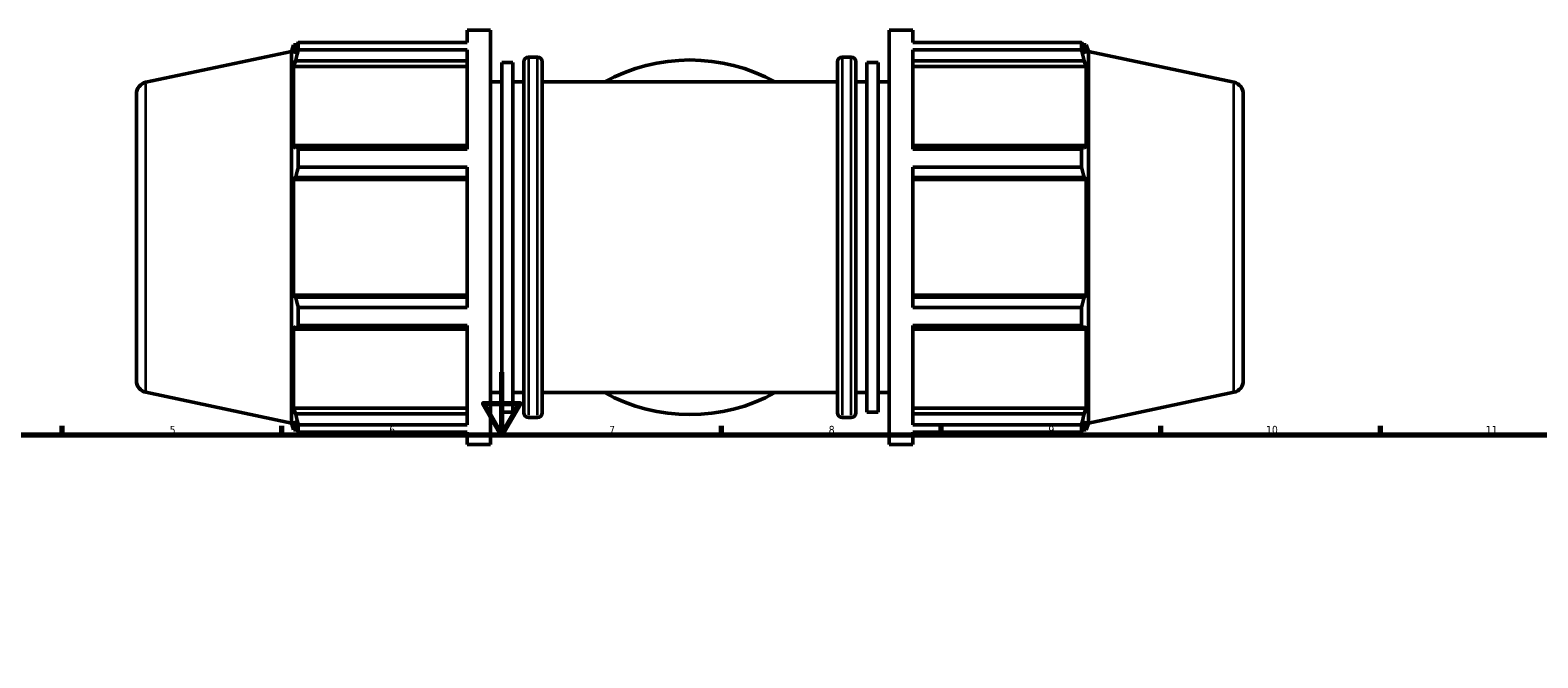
# Model space of a CAD drawing. Header units: millimetres. Extents: x 0 to 1173, y -22 to 1028.
# Tile 5 of 8: x 270 to 751, y 503 to 703. Entities that reach past the tile are written whole.
import ezdxf

# ---------------------------------------------------------------- set-up
doc = ezdxf.new("R2010")
doc.units = ezdxf.units.MM
for name, color, linetype, lineweight in [('Border (ISO)', 7, 'Continuous', 70), ('Visible (ISO)', 7, 'Continuous', 50), ('Visible Narrow (ISO)', 7, 'Continuous', 35)]:
    doc.layers.add(name, color=color, linetype=linetype, lineweight=lineweight)
doc.styles.add('Note Text (ISO)', font='tahoma.ttf')

# ---------------------------------------------------------------- blocks, each defined once
blk = doc.blocks.new('Borders Default Border')
at = {"layer": 'Border (ISO)'}
for p, q in [((280.33, 574), (280.33, 576.9)), ((350.42, 574), (350.42, 576.9)), ((490.58, 574), (490.58, 576.9)), ((560.67, 574), (560.67, 576.9)), ((630.75, 574), (630.75, 576.9)), ((700.83, 574), (700.83, 576.9))]:
    blk.add_line(p, q, dxfattribs=at)
at = {"layer": 'Border (ISO)', "flags": 128}
for points in [[(420.5, 594), (420.5, 574), (414.73, 584), (426.27, 584), (420.5, 574)], [(20, 20), (20, 574), (821, 574), (821, 20), (20, 20)]]:
    blk.add_lwpolyline(points, dxfattribs=at)
at = {"layer": 'Border (ISO)', "color": 232, "true_color": 0xca0064, "char_height": 2.5, "attachment_point": 7, "style": 'Note Text (ISO)'}
for s, insert in [('5', (314.64, 574.35)), ('6', (384.66, 574.35)), ('7', (454.77, 574.4)), ('8', (524.81, 574.34)), ('9', (594.88, 574.35)), ('10', (664.29, 574.35)), ('11', (734.37, 574.4))]:
    blk.add_mtext(s, dxfattribs=dict(at, insert=insert))

msp = doc.modelspace()

# ---------------------------------------------------------------- linework, layer by layer
at = {"layer": 'Visible (ISO)'}
for p, q in [((409.458, 699.084), (409.458, 702.982)), ((409.458, 702.982), (416.991, 702.982)), ((416.991, 570.982), (416.991, 702.982)), ((544.071, 570.982), (544.071, 702.982)), ((544.071, 702.982), (551.605, 702.982)), ((551.605, 699.084), (551.605, 702.982)), ((353.451, 696.237), (354.142, 698.362)), ((354.142, 698.362), (354.142, 695.521)), ((354.142, 698.362), (355.269, 698.362)), ((354.785, 697.41), (354.142, 695.521)), ((355.643, 699.084), (409.458, 699.084)), ((355.643, 696.697), (355.643, 699.084)), ((551.605, 699.084), (605.419, 699.084)), ((605.419, 696.697), (605.419, 699.084)), ((605.793, 698.362), (606.921, 698.362)), ((606.921, 695.521), (606.277, 697.41)), ((606.921, 695.521), (606.921, 698.362)), ((607.611, 696.237), (606.921, 698.362)), ((307.002, 686.364), (353.451, 696.237)), ((353.451, 577.728), (353.451, 696.237)), ((354.142, 691.427), (354.785, 693.183)), ((354.785, 693.183), (409.458, 693.183)), ((409.458, 696.697), (355.643, 696.697)), ((409.458, 665.092), (409.458, 696.697)), ((420.521, 581.285), (420.521, 692.68)), ((420.521, 692.68), (424.051, 692.68)), ((424.051, 581.285), (424.051, 692.68)), ((427.581, 581.062), (427.581, 692.902)), ((429.081, 694.402), (431.965, 694.402)), ((433.465, 692.902), (433.465, 581.062)), ((527.598, 581.062), (527.598, 692.902)), ((529.098, 694.402), (531.981, 694.402)), ((533.481, 692.902), (533.481, 581.062)), ((537.011, 581.285), (537.011, 692.68)), ((537.011, 692.68), (540.541, 692.68)), ((540.541, 581.285), (540.541, 692.68)), ((551.605, 665.092), (551.605, 696.697)), ((605.419, 696.697), (551.605, 696.697)), ((551.605, 693.183), (606.277, 693.183)), ((606.277, 693.183), (606.921, 691.427)), ((607.611, 577.728), (607.611, 696.237)), ((654.061, 686.364), (607.611, 696.237)), ((409.458, 691.427), (354.142, 691.427)), ((354.142, 691.427), (354.142, 665.324)), ((551.605, 691.427), (606.921, 691.427)), ((606.921, 665.324), (606.921, 691.427)), ((416.991, 686.482), (420.521, 686.482)), ((424.051, 686.482), (427.581, 686.482)), ((433.465, 686.482), (527.598, 686.482)), ((533.481, 686.482), (537.011, 686.482)), ((540.541, 686.482), (544.071, 686.482)), ((304.031, 682.696), (304.031, 591.269)), ((657.031, 682.696), (657.031, 591.269)), ((354.785, 666.239), (354.142, 665.324)), ((409.458, 666.239), (354.785, 666.239)), ((355.643, 665.092), (409.458, 665.092)), ((355.643, 659.33), (355.643, 665.092)), ((606.277, 666.239), (551.605, 666.239)), ((551.605, 665.092), (605.419, 665.092)), ((605.419, 659.33), (605.419, 665.092)), ((606.921, 665.324), (606.277, 666.239)), ((409.458, 659.33), (355.643, 659.33)), ((409.458, 614.634), (409.458, 659.33)), ((551.605, 614.634), (551.605, 659.33)), ((605.419, 659.33), (551.605, 659.33)), ((354.142, 655.44), (354.785, 656.035)), ((409.458, 655.44), (354.142, 655.44)), ((354.142, 655.44), (354.142, 618.525)), ((354.785, 656.035), (409.458, 656.035)), ((551.605, 656.035), (606.277, 656.035)), ((551.605, 655.44), (606.921, 655.44)), ((606.277, 656.035), (606.921, 655.44)), ((606.921, 618.525), (606.921, 655.44)), ((409.458, 618.525), (354.142, 618.525)), ((354.785, 617.93), (354.142, 618.525)), ((409.458, 617.93), (354.785, 617.93)), ((551.605, 618.525), (606.921, 618.525)), ((606.277, 617.93), (551.605, 617.93)), ((606.921, 618.525), (606.277, 617.93)), ((355.643, 614.634), (409.458, 614.634)), ((355.643, 608.873), (355.643, 614.634)), ((551.605, 614.634), (605.419, 614.634)), ((605.419, 608.873), (605.419, 614.634)), ((354.142, 608.64), (354.785, 607.726)), ((354.142, 608.64), (354.142, 582.538)), ((354.785, 607.726), (409.458, 607.726)), ((409.458, 608.873), (355.643, 608.873)), ((409.458, 577.268), (409.458, 608.873)), ((551.605, 577.268), (551.605, 608.873)), ((605.419, 608.873), (551.605, 608.873)), ((551.605, 607.726), (606.277, 607.726)), ((606.277, 607.726), (606.921, 608.64)), ((606.921, 582.538), (606.921, 608.64)), ((307.002, 587.601), (353.451, 577.728)), ((416.991, 587.482), (420.521, 587.482)), ((424.051, 587.482), (427.581, 587.482)), ((433.465, 587.482), (527.598, 587.482)), ((533.481, 587.482), (537.011, 587.482)), ((540.541, 587.482), (544.071, 587.482)), ((654.061, 587.601), (607.611, 577.728)), ((409.458, 582.538), (354.142, 582.538)), ((354.785, 580.781), (354.142, 582.538)), ((551.605, 582.538), (606.921, 582.538)), ((606.921, 582.538), (606.277, 580.781)), ((353.451, 577.728), (354.142, 575.602)), ((354.142, 578.443), (354.785, 576.555)), ((354.142, 578.443), (354.142, 575.602)), ((409.458, 580.781), (354.785, 580.781)), ((355.643, 577.268), (409.458, 577.268)), ((355.643, 574.881), (355.643, 577.268)), ((420.521, 581.285), (424.051, 581.285)), ((429.081, 579.562), (431.965, 579.562)), ((529.098, 579.562), (531.981, 579.562)), ((537.011, 581.285), (540.541, 581.285)), ((606.277, 580.781), (551.605, 580.781)), ((551.605, 577.268), (605.419, 577.268)), ((605.419, 574.881), (605.419, 577.268)), ((606.277, 576.555), (606.921, 578.443)), ((606.921, 575.602), (606.921, 578.443)), ((607.611, 577.728), (606.921, 575.602)), ((354.142, 575.602), (355.269, 575.602)), ((409.458, 574.881), (355.643, 574.881)), ((409.458, 570.982), (409.458, 574.881)), ((551.605, 570.982), (551.605, 574.881)), ((605.419, 574.881), (551.605, 574.881)), ((605.793, 575.602), (606.921, 575.602)), ((409.458, 570.982), (416.991, 570.982)), ((544.071, 570.982), (551.605, 570.982))]:
    msp.add_line(p, q, dxfattribs=at)
for centre, radius, start, end in [((429.081, 692.902), 1.5, 90, 180), ((431.965, 692.902), 1.5, 0, 90), ((480.531, 636.982), 56.5, 61.17616, 118.82384), ((529.098, 692.902), 1.5, 90, 180), ((531.981, 692.902), 1.5, 0, 90), ((307.781, 682.696), 3.75, 102, 180), ((653.281, 682.696), 3.75, 0, 78), ((307.781, 591.269), 3.75, 180, 258), ((480.531, 636.982), 56.5, 241.17616, 298.82384), ((653.281, 591.269), 3.75, 282, 0), ((429.081, 581.062), 1.5, 180, 270), ((431.965, 581.062), 1.5, 270, 0), ((529.098, 581.062), 1.5, 180, 270), ((531.981, 581.062), 1.5, 270, 0)]:
    msp.add_arc(centre, radius, start, end, dxfattribs=at)
for points, weights in [([(354.785, 697.41), (355.197, 698.23), (355.643, 699.084)], [1.00142207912, 1.00111949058, 1]), ([(605.419, 699.084), (605.866, 698.23), (606.277, 697.41)], [1, 1.00111949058, 1.00142207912]), ([(355.643, 696.697), (355.197, 694.904), (354.785, 693.183)], [1, 1.00111949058, 1.00142207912]), ([(606.277, 693.183), (605.866, 694.904), (605.419, 696.697)], [1.00142207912, 1.00111949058, 1]), ([(354.785, 666.239), (355.197, 665.677), (355.643, 665.092)], [1.00142207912, 1.00111949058, 1]), ([(605.419, 665.092), (605.866, 665.677), (606.277, 666.239)], [1, 1.00111949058, 1.00142207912]), ([(355.643, 659.33), (355.197, 657.649), (354.785, 656.035)], [1, 1.00111949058, 1.00142207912]), ([(606.277, 656.035), (605.866, 657.649), (605.419, 659.33)], [1.00142207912, 1.00111949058, 1]), ([(354.785, 617.93), (355.197, 616.316), (355.643, 614.634)], [1.00142207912, 1.00111949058, 1]), ([(605.419, 614.634), (605.866, 616.316), (606.277, 617.93)], [1, 1.00111949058, 1.00142207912]), ([(355.643, 608.873), (355.197, 608.288), (354.785, 607.726)], [1, 1.00111949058, 1.00142207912]), ([(606.277, 607.726), (605.866, 608.288), (605.419, 608.873)], [1.00142207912, 1.00111949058, 1]), ([(354.785, 580.781), (355.197, 579.06), (355.643, 577.268)], [1.00142207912, 1.00111949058, 1]), ([(605.419, 577.268), (605.866, 579.06), (606.277, 580.781)], [1, 1.00111949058, 1.00142207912]), ([(355.643, 574.881), (355.197, 575.735), (354.785, 576.555)], [1, 1.00111949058, 1.00142207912]), ([(606.277, 576.555), (605.866, 575.735), (605.419, 574.881)], [1.00142207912, 1.00111949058, 1])]:
    msp.add_rational_spline(points, weights, degree=2, dxfattribs=at)
at = {"layer": 'Visible Narrow (ISO)'}
for p, q in [((429.081, 693.695), (429.081, 580.269)), ((431.965, 580.269), (431.965, 693.695)), ((529.098, 693.695), (529.098, 580.269)), ((531.981, 580.269), (531.981, 693.695)), ((307.002, 588.209), (307.002, 685.756)), ((654.061, 588.209), (654.061, 685.756))]:
    msp.add_line(p, q, dxfattribs=at)

# ---------------------------------------------------------------- block references
msp.add_blockref('Borders Default Border', (0, 0))

doc.saveas('drawing.dxf')
